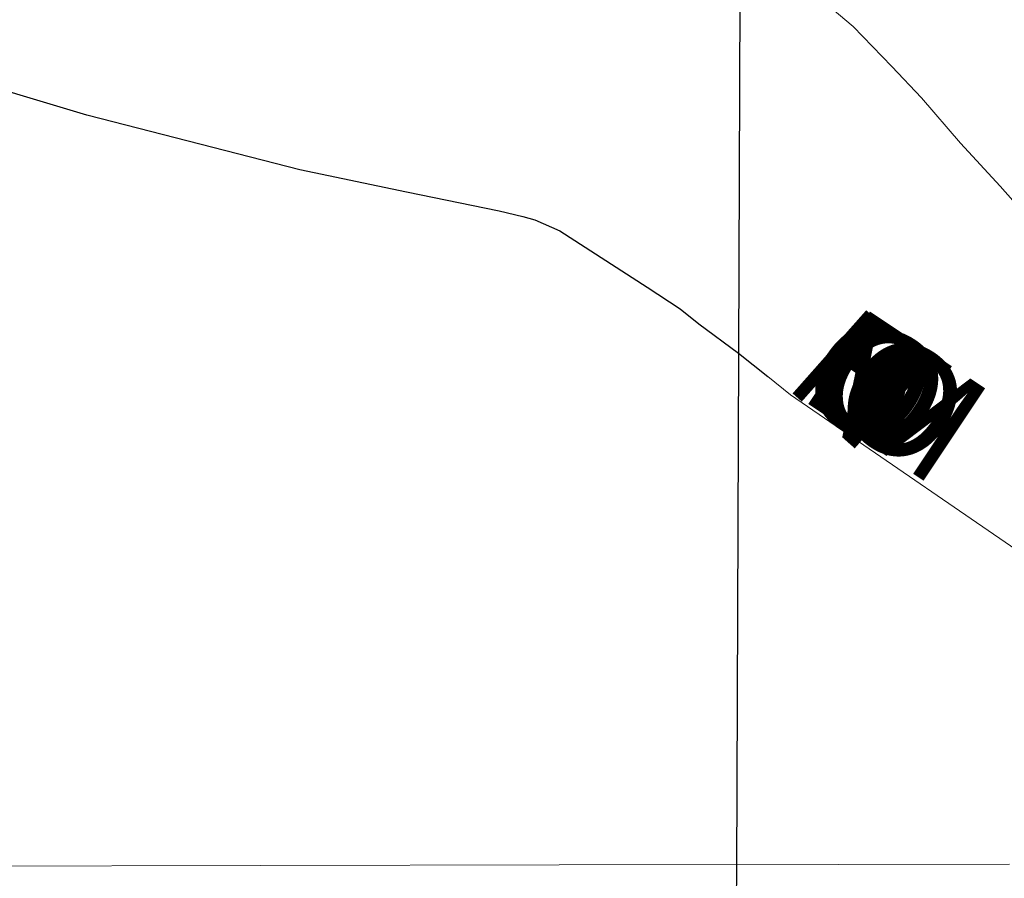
# Model space of a CAD drawing. Header units: feet. Extents: x 92 to 141.3, y -5 to 23.6.
# Tile 24 of 256: x 112.2 to 113.2, y 2.5 to 3.4. Entities that reach past the tile are written whole.
import ezdxf

# ---------------------------------------------------------------- set-up
doc = ezdxf.new("R2010")
doc.units = ezdxf.units.FT
doc.header["$MEASUREMENT"] = 0
doc.linetypes.add('CUY - Design$0$DGN1', pattern=[2231.760665, 0, -2231.760665])
doc.linetypes.add('CUY - Design$0$DGN3', pattern=[4463.52133, 2975.680887, -1487.840443])
for name, color, linetype, lineweight in [('CUY - Design$0$GM_X_City_Street', 7, 'Continuous', 0), ('CUY - Design$0$GM_X_Corporation', 7, 'CUY - Design$0$DGN1', 13), ('CUY - Design$0$GM_X_County_Road', 3, 'Continuous', 30), ('CUY - Design$0$GM_X_Rail_Line', 7, 'Continuous', 13), ('CUY - Design$0$GM_X_Township', 7, 'CUY - Design$0$DGN3', 30)]:
    doc.layers.add(name, color=color, linetype=linetype, lineweight=lineweight)
doc.layers.add('TX_X_20', color=7, linetype='Continuous')
doc.styles.add('CUY - Design$0$Styledgn030', font='dgn030.shx')

msp = doc.modelspace()

# ---------------------------------------------------------------- linework, layer by layer
at = {"layer": 'CUY - Design$0$GM_X_City_Street', "flags": 128}
for points in [[(113.5564, 2.7089), (113.5231, 2.7658), (113.5072, 2.7992), (113.4906, 2.8475), (113.474, 2.8983), (113.4386, 2.987), (113.4135, 3.0585), (113.4025, 3.0874), (113.3854, 3.1179), (113.3744, 3.1398), (113.3547, 3.1613), (113.324, 3.1821), (113.2986, 3.1966), (113.2781, 3.2173), (113.2437, 3.2562), (113.2024, 3.3008), (113.1619, 3.348), (113.1308, 3.3807), (113.0907, 3.4225), (113.06, 3.4481), (112.9936, 3.4948), (112.9873, 3.4985)], [(113.0016, 3.0577), (113.0253, 3.0387), (113.59, 2.6513)]]:
    msp.add_lwpolyline(points, dxfattribs=at)
at = {"layer": 'CUY - Design$0$GM_X_Corporation', "flags": 128}
msp.add_lwpolyline([(112.974, 3.6323), (112.9744, 3.6666), (113.0584, 3.6712), (114.0614, 3.6561), (114.8616, 3.644), (114.8657, 3.6412), (114.8655, 3.6341), (114.8647, 3.6107), (114.5354, 3.3001), (114.5284, 2.8982), (114.8432, 2.891), (114.8391, 2.7391), (114.9178, 2.7366), (114.9188, 2.7283), (114.9518, 2.7286), (114.9508, 2.7129), (115.0032, 2.7119), (114.9989, 2.5607), (114.9913, 2.3591), (114.9913, 2.3583), (115.034, 2.357), (115.0227, 2.1237), (115.1043, 2.1217), (115.1052, 2.0103), (115.1805, 2.0098), (115.1805, 1.9838), (115.1472, 1.9812), (115.1456, 1.7905), (115.1777, 1.7914), (115.1772, 1.7431), (115.1154, 1.7409), (115.113, 1.4961), (114.9535, 1.497), (114.9532, 1.4099), (114.9247, 1.3595), (114.7934, 1.407), (114.7925, 1.3608), (114.6594, 1.2522), (114.6646, 1.2389), (114.6513, 1.2494), (114.5693, 1.1951), (114.5666, 1.0692), (114.3389, 1.069), (114.2335, 1.0104), (114.2336, 0.9749), (114.1665, 0.9743), (114.1865, 0.9024), (114.5058, 0.7922), (114.5076, 0.7233), (114.5678, 0.7225), (114.5672, 0.2458), (114.4594, 0.2916), (114.3337, 0.3479), (114.2284, 0.3925), (114.114, 0.4411), (114.0427, 0.473), (113.9821, 0.5043), (113.6214, 0.7242), (113.5724, 0.7239), (113.4765, 0.7234), (113.2075, 0.7217), (112.9673, 0.7212), (112.9621, 1.0522), (112.9163, 1.0712), (112.8755, 1.085), (112.8331, 1.0979), (112.7993, 1.1059), (112.7754, 1.1106), (112.74, 1.1195), (112.7107, 1.1275), (112.6712, 1.1359), (112.6139, 1.1479), (112.5798, 1.1546), (112.5415, 1.1622), (112.5167, 1.167), (112.4517, 1.1781), (112.3965, 1.1867), (112.3831, 1.5294), (112.4331, 1.5617), (112.4745, 1.5361), (112.4963, 1.5284), (112.5256, 1.5208), (112.5589, 1.5144), (112.5758, 1.5133), (112.5918, 1.5151), (112.6037, 1.5226), (112.6381, 1.5476), (112.819, 1.6799), (112.8264, 1.6845), (112.8317, 1.6899), (112.8366, 1.7015), (112.8398, 1.7156), (112.962, 1.7135), (112.9658, 2.0446), (111.8921, 2.0491), (111.8903, 2.0672), (111.8811, 2.1484), (111.8719, 2.2415), (111.8628, 2.3185), (111.8588, 2.3618), (111.8516, 2.4489), (111.8483, 2.5057), (111.8461, 2.5179), (111.8449, 2.5382), (111.8438, 2.5549), (111.9058, 2.7148), (112.164, 2.7173), (112.1504, 2.7329), (112.1133, 2.7319), (112.1042, 2.7442), (112.0568, 2.7605), (112.0616, 2.7849), (112.0541, 2.8096), (112.0487, 2.8319), (112.0321, 2.8532), (112.8573, 2.8418), (112.8561, 3.0555), (112.1691, 3.0674), (112.1844, 3.0942), (112.2296, 3.0912), (112.235, 3.1213), (112.195, 3.124), (112.1952, 3.1271), (112.1943, 3.1453), (112.193, 3.1589), (112.2999, 3.1589), (112.2918, 3.3306), (112.5142, 3.2734), (112.7218, 3.2304), (112.7467, 3.2245), (112.759, 3.221), (112.785, 3.2096), (112.8761, 3.151), (112.9103, 3.1282), (112.9298, 3.1128), (112.9827, 3.0728), (112.9715, 3.3419), (112.9722, 3.4801), (112.974, 3.6323)], dxfattribs=at)
at = {"layer": 'CUY - Design$0$GM_X_County_Road', "flags": 128}
for points in [[(112.1761, 3.3652), (112.2609, 3.3396), (112.2922, 3.3305), (112.2939, 3.33)], [(112.2939, 3.33), (112.5142, 3.2734), (112.6254, 3.2503), (112.7218, 3.2304), (112.7467, 3.2245), (112.759, 3.221), (112.785, 3.2096), (112.8761, 3.151), (112.9103, 3.1282), (112.9298, 3.1128), (112.9711, 3.0821), (113.0016, 3.0577)]]:
    msp.add_lwpolyline(points, dxfattribs=at)
at = {"layer": 'CUY - Design$0$GM_X_Rail_Line', "flags": 128}
msp.add_lwpolyline([(107.6646, 2.5409), (108.772, 2.5421), (109.1007, 2.5429), (109.3021, 2.5431), (109.6733, 2.5439), (110.1438, 2.5443), (110.4018, 2.5448), (110.9317, 2.546), (111.3779, 2.5468), (111.571, 2.5466), (111.852, 2.547), (112.7843, 2.5492), (113.0753, 2.5496), (113.2535, 2.5497)], dxfattribs=at)
at = {"layer": 'CUY - Design$0$GM_X_Township', "flags": 128}
msp.add_lwpolyline([(107.6397, 0.7309), (107.6526, 2.076), (107.6548, 2.3223), (107.6567, 2.5122), (107.6595, 3.2379), (107.6601, 3.3896), (108.4395, 3.3847), (108.948, 3.382), (108.9467, 3.805), (109.1561, 3.8057), (109.7061, 3.8074), (109.8983, 3.808), (109.9042, 4.3597), (110.4448, 4.3568), (111.3982, 4.3516), (111.5458, 4.3507), (111.5396, 4.7552), (112.0161, 4.7523), (112.7155, 4.748), (112.732, 4.7146), (112.72, 4.6717), (112.6882, 4.6284), (112.6234, 4.616), (112.5669, 4.6123), (112.4984, 4.6334), (112.4151, 4.6285), (112.3742, 4.5707), (112.3234, 4.4614), (112.3526, 4.3599), (112.3958, 4.3169), (112.4635, 4.3445), (112.5629, 4.3771), (112.5988, 4.3197), (112.6536, 4.3065), (112.6875, 4.3213), (112.744, 4.3312), (112.7711, 4.2784), (112.7422, 4.2008), (112.6913, 4.1445), (112.6844, 4.1369), (112.6002, 4.1146), (112.5062, 4.0986), (112.4653, 4.0515), (112.4624, 3.9946), (112.4809, 3.9459), (112.5196, 3.9401), (112.5353, 3.9128), (112.5464, 3.9054), (112.6364, 3.9326), (112.7144, 3.9376), (112.7518, 3.8809), (112.7658, 3.8698), (112.8231, 3.8504), (112.8648, 3.826), (112.9002, 3.7785), (112.915, 3.7269), (112.9343, 3.6485), (112.952, 3.632), (112.9764, 3.6336), (112.9731, 3.632), (112.9726, 3.507), (112.9711, 3.0821), (112.9691, 2.5437), (112.9672, 2.3434), (112.9637, 1.989), (112.9629, 1.7155), (112.8488, 1.7131), (112.8262, 1.6866), (112.6046, 1.5174), (112.5383, 1.5174), (112.4322, 1.5522), (112.3915, 1.5202), (112.3988, 1.1837), (112.6653, 1.142), (112.8177, 1.1017), (112.9688, 1.0531), (112.9684, 1.0324), (112.9673, 0.7212), (112.4101, 0.721), (112.3501, 0.7211), (112.2878, 0.7205), (112.2263, 0.7204), (112.1641, 0.7211), (112.1023, 0.7208), (112.0582, 0.7212), (112.0416, 0.721), (111.7996, 0.72), (111.5118, 0.722), (111.3779, 0.721), (110.277, 0.7195), (110.1538, 0.72), (110.0334, 0.7199), (109.7946, 0.7205), (109.6673, 0.7214), (109.5667, 0.7223), (109.2607, 0.7252), (108.9758, 0.7262), (108.5915, 0.7293), (108.4551, 0.7299), (108.1454, 0.7302), (107.8381, 0.7307), (107.6397, 0.7309)], dxfattribs=at)

# ---------------------------------------------------------------- texts
at = {"layer": 'TX_X_20', "style": 'CUY - Design$0$Styledgn030'}
for s, rotation, p in [('N', 318.5026, (113.018, 3.0486)), ('O', 323.7988, (113.0256, 3.0419)), ('B', 326.2622, (113.0333, 3.0363)), ('T', 326.3175, (113.0476, 3.0268)), ('O', 326.3031, (113.04, 3.0318)), ('T', 326.3071, (113.0536, 3.0227)), ('O', 326.3031, (113.0596, 3.0187)), ('M', 326.3099, (113.0672, 3.0137))]:
    msp.add_text(s, height=0.1157, rotation=rotation, dxfattribs=at).set_placement(p)

doc.saveas('drawing.dxf')
